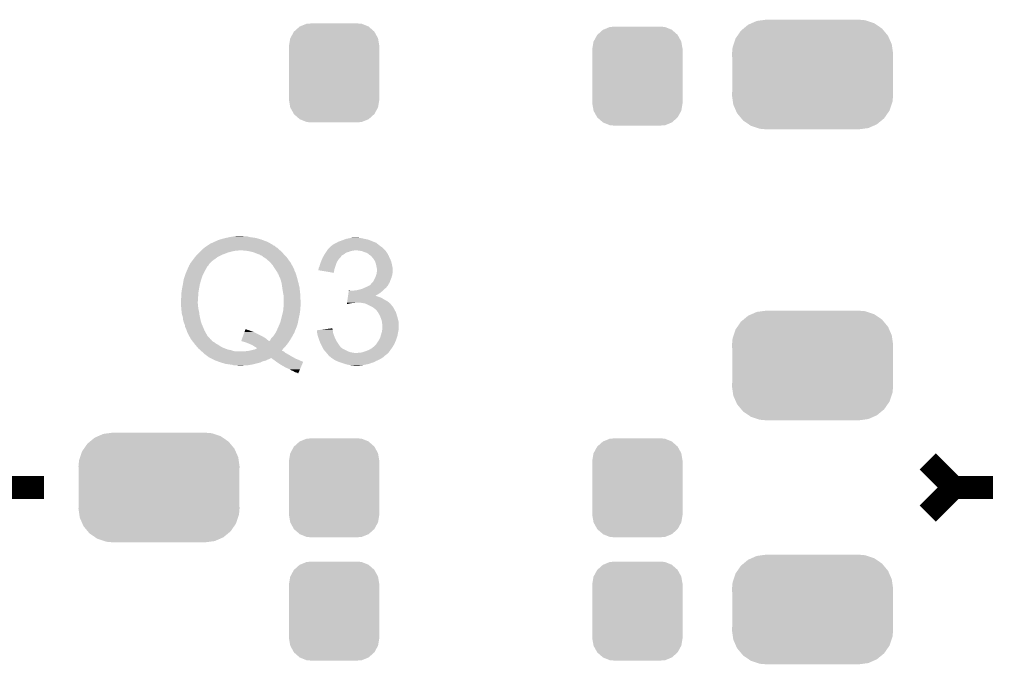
# Model space of a CAD drawing. Extents: x -0.05 to 0.95, y -0.15 to 1.54.
# Tile 17 of 44: x 0.31 to 0.61, y 0.4 to 0.59. Entities that reach past the tile are written whole.
import ezdxf

# ---------------------------------------------------------------- set-up
doc = ezdxf.new("R2010")
doc.units = 0
doc.layers.get('0').update_dxf_attribs({"linetype": 'CONTINUOUS'})
doc.layers.add('HOD_CAP_2_CLICK_V101_GTO', color=14, linetype='CONTINUOUS')
doc.layers.add('HOD_CAP_2_CLICK_V101_GTS', color=12, linetype='CONTINUOUS')

# ---------------------------------------------------------------- blocks, each defined once
blk = doc.blocks.new('CUSTOM_55')
for points in [[(-0.00819, 0.01509), (-0.00607, 0.0152), (0.00836, 0.01509), (0.00607, 0.0152)], [(-0.01344, 0.01062), (-0.01234, 0.01263), (0.01345, 0.01062), (0.01233, 0.01263)], [(-0.01234, 0.01263), (-0.01229, 0.01267), (0.01233, 0.01263), (0.01231, 0.01267)], [(-0.01229, 0.01267), (-0.01059, 0.01419), (0.01231, 0.01267), (0.01057, 0.01419)], [(-0.01059, 0.01419), (-0.01052, 0.01422), (0.01057, 0.01419), (0.01054, 0.01422)], [(-0.01052, 0.01422), (-0.00841, 0.01508), (0.01054, 0.01422), (0.00839, 0.01508)], [(-0.00841, 0.01508), (-0.00819, 0.01509), (0.00839, 0.01508), (0.00836, 0.01509)], [(-0.01385, 0.0083), (-0.01347, 0.01057), (0.01385, 0.0083), (0.01346, 0.01057)], [(-0.01347, 0.01057), (-0.01344, 0.01062), (0.01346, 0.01057), (0.01345, 0.01062)], [(-0.01385, 0.00825), (-0.01385, 0.0083), (0.01385, 0.00825), (0.01385, 0.0083)], [(-0.01385, -0.00825), (-0.01385, 0.00825), (0.01385, -0.00825), (0.01385, 0.00825)], [(-0.01385, -0.0083), (-0.01385, -0.00825), (0.01385, -0.0083), (0.01385, -0.00825)], [(-0.01346, -0.01057), (-0.01385, -0.0083), (0.01347, -0.01057), (0.01385, -0.0083)], [(-0.01345, -0.01062), (-0.01346, -0.01057), (0.01344, -0.01062), (0.01347, -0.01057)], [(-0.01233, -0.01263), (-0.01345, -0.01062), (0.01234, -0.01263), (0.01344, -0.01062)], [(-0.01231, -0.01267), (-0.01233, -0.01263), (0.01229, -0.01267), (0.01234, -0.01263)], [(-0.01057, -0.01419), (-0.01231, -0.01267), (0.01059, -0.01419), (0.01229, -0.01267)], [(-0.01054, -0.01422), (-0.01057, -0.01419), (0.01052, -0.01422), (0.01059, -0.01419)], [(-0.00839, -0.01508), (-0.01054, -0.01422), (0.00841, -0.01508), (0.01052, -0.01422)], [(-0.00836, -0.01509), (-0.00839, -0.01508), (0.00819, -0.01509), (0.00841, -0.01508)], [(-0.00607, -0.0152), (-0.00836, -0.01509), (0.00607, -0.0152), (0.00819, -0.01509)]]:
    blk.add_solid(points)
blk = doc.blocks.new('CUSTOM_56')
for points in [[(-0.02116, 0.01409), (-0.01974, 0.01526), (0.0213, 0.01409), (0.01958, 0.01526)], [(-0.01974, 0.01526), (-0.0187, 0.01572), (0.01958, 0.01526), (0.01892, 0.01572)], [(-0.0187, 0.01572), (-0.0171, 0.01642), (0.01892, 0.01572), (0.01682, 0.01642)], [(-0.0171, 0.01642), (-0.01554, 0.01663), (0.01682, 0.01642), (0.01619, 0.01663)], [(-0.01554, 0.01663), (-0.01425, 0.0168), (0.01619, 0.01663), (0.01425, 0.0168)], [(-0.02303, 0.01188), (-0.02196, 0.01343), (0.02314, 0.01188), (0.02185, 0.01343)], [(-0.02196, 0.01343), (-0.02116, 0.01409), (0.02185, 0.01343), (0.0213, 0.01409)], [(-0.02452, 0.00834), (-0.02421, 0.00925), (0.02443, 0.00834), (0.0243, 0.00925)], [(-0.02421, 0.00925), (-0.02359, 0.01107), (0.0243, 0.00925), (0.0235, 0.01107)], [(-0.02359, 0.01107), (-0.02303, 0.01188), (0.0235, 0.01107), (0.02314, 0.01188)], [(-0.0247, 0.0064), (-0.02452, 0.00834), (0.0247, 0.0064), (0.02443, 0.00834)], [(-0.02465, 0.00538), (-0.0247, 0.0064), (0.02465, 0.00538), (0.0247, 0.0064)], [(-0.02465, -0.00538), (-0.02465, 0.00538), (0.02465, -0.00538), (0.02465, 0.00538)], [(-0.0247, -0.0064), (-0.02465, -0.00538), (0.0247, -0.0064), (0.02465, -0.00538)], [(-0.02443, -0.00834), (-0.0247, -0.0064), (0.02452, -0.00834), (0.0247, -0.0064)], [(-0.0243, -0.00925), (-0.02443, -0.00834), (0.02421, -0.00925), (0.02452, -0.00834)], [(-0.0235, -0.01107), (-0.0243, -0.00925), (0.02359, -0.01107), (0.02421, -0.00925)], [(-0.02314, -0.01188), (-0.0235, -0.01107), (0.02303, -0.01188), (0.02359, -0.01107)], [(-0.02185, -0.01343), (-0.02314, -0.01188), (0.02196, -0.01343), (0.02303, -0.01188)], [(-0.0213, -0.01409), (-0.02185, -0.01343), (0.02116, -0.01409), (0.02196, -0.01343)], [(-0.01958, -0.01526), (-0.0213, -0.01409), (0.01974, -0.01526), (0.02116, -0.01409)], [(-0.01892, -0.01572), (-0.01958, -0.01526), (0.0187, -0.01572), (0.01974, -0.01526)], [(-0.01682, -0.01642), (-0.01892, -0.01572), (0.0171, -0.01642), (0.0187, -0.01572)], [(-0.01619, -0.01663), (-0.01682, -0.01642), (0.01554, -0.01663), (0.0171, -0.01642)], [(-0.01425, -0.0168), (-0.01619, -0.01663), (0.01425, -0.0168), (0.01554, -0.01663)]]:
    blk.add_solid(points)

msp = doc.modelspace()

# ---------------------------------------------------------------- linework, layer by layer
at = {"layer": 'HOD_CAP_2_CLICK_V101_GTO', "const_width": 0.007}
for points in [[(0.587, 0.458), (0.595, 0.45)], [(0.304, 0.45), (0.316, 0.45)], [(0.587, 0.442), (0.595, 0.45)], [(0.595, 0.45), (0.607, 0.45)]]:
    msp.add_lwpolyline(points, dxfattribs=at)
at = {"layer": 'HOD_CAP_2_CLICK_V101_GTO'}
for points in [[(0.3676, 0.525), (0.3684, 0.5254), (0.3851, 0.525), (0.3843, 0.5254)], [(0.3684, 0.5254), (0.369, 0.5256), (0.3843, 0.5254), (0.38377, 0.5256)], [(0.369, 0.5256), (0.3696, 0.5259), (0.38377, 0.5256), (0.38297, 0.5259)], [(0.3696, 0.5259), (0.36995, 0.526), (0.38297, 0.5259), (0.3827, 0.526)], [(0.36995, 0.526), (0.371, 0.5263), (0.3827, 0.526), (0.38168, 0.5263)], [(0.371, 0.5263), (0.37185, 0.5265), (0.38168, 0.5263), (0.381, 0.5265)], [(0.37185, 0.5265), (0.3727, 0.5267), (0.381, 0.5265), (0.3796, 0.5267)], [(0.3727, 0.5267), (0.37327, 0.5268), (0.3796, 0.5267), (0.3789, 0.5268)], [(0.37327, 0.5268), (0.3744, 0.527), (0.3789, 0.5268), (0.3783, 0.527)], [(0.3744, 0.527), (0.3754, 0.5271), (0.3773, 0.527), (0.3769, 0.5271)], [(0.3744, 0.527), (0.3744, 0.527), (0.3783, 0.527), (0.3773, 0.527)], [(0.4062, 0.5253), (0.4073, 0.5257), (0.41715, 0.5253), (0.41615, 0.5257)], [(0.4073, 0.5257), (0.40808, 0.526), (0.41615, 0.5257), (0.4154, 0.526)], [(0.40808, 0.526), (0.4086, 0.5262), (0.4154, 0.526), (0.4144, 0.5262)], [(0.4086, 0.5262), (0.4096, 0.5264), (0.4144, 0.5262), (0.4136, 0.5264)], [(0.4096, 0.5264), (0.4101, 0.5265), (0.4136, 0.5264), (0.4128, 0.5265)], [(0.4101, 0.5265), (0.4108, 0.5266), (0.4128, 0.5265), (0.4122, 0.5266)], [(0.3638, 0.5222), (0.364, 0.5224), (0.3731, 0.5222), (0.3738, 0.5224)], [(0.364, 0.5224), (0.3641, 0.5225), (0.3738, 0.5224), (0.3744, 0.5225)], [(0.3641, 0.5225), (0.36421, 0.5226), (0.3744, 0.5225), (0.3749, 0.5226)], [(0.36421, 0.5226), (0.36432, 0.5227), (0.3754, 0.5226), (0.3758, 0.5227)], [(0.36432, 0.5227), (0.36519, 0.5235), (0.3884, 0.5227), (0.3875, 0.5235)], [(0.36519, 0.5235), (0.3653, 0.5236), (0.3875, 0.5235), (0.38733, 0.5236)], [(0.3653, 0.5236), (0.3656, 0.5238), (0.38733, 0.5236), (0.387, 0.5238)], [(0.3656, 0.5238), (0.36605, 0.5241), (0.387, 0.5238), (0.3867, 0.5241)], [(0.36605, 0.5241), (0.3662, 0.5242), (0.3867, 0.5241), (0.3864, 0.5242)], [(0.3662, 0.5242), (0.3665, 0.5244), (0.3864, 0.5242), (0.3861, 0.5244)], [(0.3665, 0.5244), (0.36665, 0.5245), (0.3861, 0.5244), (0.386, 0.5245)], [(0.36665, 0.5245), (0.3668, 0.5246), (0.386, 0.5245), (0.38582, 0.5246)], [(0.3668, 0.5246), (0.3669, 0.5247), (0.38582, 0.5246), (0.38564, 0.5247)], [(0.367, 0.5247), (0.3673, 0.5249), (0.38564, 0.5247), (0.38528, 0.5249)], [(0.3673, 0.5249), (0.3676, 0.525), (0.38528, 0.5249), (0.3851, 0.525)], [(0.3778, 0.5226), (0.3764, 0.5227), (0.3885, 0.5226), (0.3884, 0.5227)], [(0.3791, 0.5224), (0.3778, 0.5226), (0.3887, 0.5224), (0.3885, 0.5226)], [(0.3803, 0.5221), (0.3791, 0.5224), (0.389, 0.5221), (0.3887, 0.5224)], [(0.40253, 0.5222), (0.40273, 0.5225), (0.4094, 0.5222), (0.4102, 0.5225)], [(0.40273, 0.5225), (0.4028, 0.5226), (0.4102, 0.5225), (0.4108, 0.5226)], [(0.4028, 0.5226), (0.40287, 0.5227), (0.4108, 0.5226), (0.4113, 0.5227)], [(0.40287, 0.5227), (0.403, 0.5229), (0.42064, 0.5227), (0.42047, 0.5229)], [(0.403, 0.5229), (0.4032, 0.5231), (0.42047, 0.5229), (0.4203, 0.5231)], [(0.4032, 0.5231), (0.4038, 0.5237), (0.4203, 0.5231), (0.4196, 0.5237)], [(0.4038, 0.5237), (0.4042, 0.5241), (0.4196, 0.5237), (0.41904, 0.5241)], [(0.4042, 0.5241), (0.4044, 0.5242), (0.41904, 0.5241), (0.4189, 0.5242)], [(0.4044, 0.5242), (0.4046, 0.5244), (0.4189, 0.5242), (0.41865, 0.5244)], [(0.4046, 0.5244), (0.4049, 0.5246), (0.41865, 0.5244), (0.4184, 0.5246)], [(0.4049, 0.5246), (0.4057, 0.525), (0.4184, 0.5246), (0.4179, 0.525)], [(0.4057, 0.525), (0.40587, 0.5251), (0.4179, 0.525), (0.4176, 0.5251)], [(0.40587, 0.5251), (0.40603, 0.5252), (0.4176, 0.5251), (0.4175, 0.5252)], [(0.40603, 0.5252), (0.4062, 0.5253), (0.4174, 0.5252), (0.41715, 0.5253)], [(0.40603, 0.5252), (0.40603, 0.5252), (0.4175, 0.5252), (0.4174, 0.5252)], [(0.4128, 0.5226), (0.4118, 0.5227), (0.42073, 0.5226), (0.42064, 0.5227)], [(0.4137, 0.5224), (0.4128, 0.5226), (0.4209, 0.5224), (0.42073, 0.5226)], [(0.4144, 0.5221), (0.4137, 0.5224), (0.4211, 0.5221), (0.4209, 0.5224)], [(0.3612, 0.5191), (0.36149, 0.5195), (0.3673, 0.5191), (0.3677, 0.5195)], [(0.36149, 0.5195), (0.36185, 0.52), (0.3677, 0.5195), (0.3684, 0.52)], [(0.36185, 0.52), (0.362, 0.5202), (0.3684, 0.52), (0.36867, 0.5202)], [(0.362, 0.5202), (0.36233, 0.5206), (0.36867, 0.5202), (0.3692, 0.5206)], [(0.36233, 0.5206), (0.3629, 0.5213), (0.3692, 0.5206), (0.3706, 0.5213)], [(0.3629, 0.5213), (0.363, 0.5214), (0.3706, 0.5213), (0.3708, 0.5214)], [(0.363, 0.5214), (0.3633, 0.5217), (0.3708, 0.5214), (0.3716, 0.5217)], [(0.3633, 0.5217), (0.3636, 0.522), (0.3716, 0.5217), (0.3723, 0.522)], [(0.3636, 0.522), (0.3638, 0.5222), (0.3723, 0.522), (0.3731, 0.5222)], [(0.3813, 0.5217), (0.3803, 0.5221), (0.3894, 0.5217), (0.389, 0.5221)], [(0.3821, 0.5214), (0.3813, 0.5217), (0.38968, 0.5214), (0.3894, 0.5217)], [(0.3824, 0.5212), (0.3821, 0.5214), (0.38986, 0.5212), (0.38968, 0.5214)], [(0.3827, 0.5211), (0.3824, 0.5212), (0.38995, 0.5211), (0.38986, 0.5212)], [(0.383, 0.5209), (0.3827, 0.5211), (0.39013, 0.5209), (0.38995, 0.5211)], [(0.3832, 0.5207), (0.3831, 0.5209), (0.39032, 0.5207), (0.39013, 0.5209)], [(0.38359, 0.5205), (0.3833, 0.5207), (0.3905, 0.5205), (0.39032, 0.5207)], [(0.3843, 0.52), (0.38359, 0.5205), (0.39087, 0.52), (0.3905, 0.5205)], [(0.3853, 0.5191), (0.3843, 0.52), (0.39153, 0.5191), (0.39087, 0.52)], [(0.401, 0.5193), (0.40117, 0.5197), (0.40597, 0.5193), (0.4062, 0.5197)], [(0.40117, 0.5197), (0.40137, 0.5202), (0.4062, 0.5197), (0.4066, 0.5202)], [(0.40137, 0.5202), (0.4015, 0.5205), (0.4066, 0.5202), (0.4069, 0.5205)], [(0.4015, 0.5205), (0.40156, 0.5206), (0.4069, 0.5205), (0.407, 0.5206)], [(0.40156, 0.5206), (0.40173, 0.5209), (0.407, 0.5206), (0.4072, 0.5209)], [(0.40173, 0.5209), (0.40179, 0.521), (0.4072, 0.5209), (0.4072, 0.521)], [(0.40179, 0.521), (0.40208, 0.5215), (0.4072, 0.521), (0.408, 0.5215)], [(0.40208, 0.5215), (0.4022, 0.5217), (0.408, 0.5215), (0.40828, 0.5217)], [(0.4022, 0.5217), (0.4024, 0.522), (0.40828, 0.5217), (0.4087, 0.522)], [(0.4024, 0.522), (0.40253, 0.5222), (0.4087, 0.522), (0.4094, 0.5222)], [(0.4151, 0.5219), (0.4144, 0.5221), (0.42123, 0.5219), (0.4211, 0.5221)], [(0.4156, 0.5215), (0.4151, 0.5219), (0.4215, 0.5215), (0.42123, 0.5219)], [(0.41573, 0.5214), (0.4156, 0.5215), (0.4215, 0.5214), (0.4215, 0.5215)], [(0.416, 0.5212), (0.41573, 0.5214), (0.42163, 0.5212), (0.4215, 0.5214)], [(0.41615, 0.5211), (0.416, 0.5212), (0.4217, 0.5211), (0.42163, 0.5212)], [(0.4163, 0.521), (0.41615, 0.5211), (0.42174, 0.521), (0.4217, 0.5211)], [(0.41664, 0.5206), (0.4163, 0.521), (0.4219, 0.5206), (0.42174, 0.521)], [(0.4169, 0.5203), (0.41664, 0.5206), (0.42205, 0.5203), (0.4219, 0.5206)], [(0.41711, 0.52), (0.4169, 0.5203), (0.4222, 0.52), (0.42205, 0.5203)], [(0.4174, 0.5196), (0.41711, 0.52), (0.42237, 0.5196), (0.4222, 0.52)], [(0.41753, 0.5193), (0.4174, 0.5196), (0.4225, 0.5193), (0.42237, 0.5196)], [(0.3595, 0.5157), (0.35986, 0.5165), (0.365, 0.5157), (0.3654, 0.5165)], [(0.35986, 0.5165), (0.36012, 0.5171), (0.3654, 0.5165), (0.3658, 0.5171)], [(0.36012, 0.5171), (0.3603, 0.5175), (0.3658, 0.5171), (0.36596, 0.5175)], [(0.3603, 0.5176), (0.3604, 0.5177), (0.366, 0.5176), (0.3661, 0.5177)], [(0.3603, 0.5175), (0.3603, 0.5176), (0.36596, 0.5175), (0.366, 0.5176)], [(0.3604, 0.5177), (0.3605, 0.518), (0.3661, 0.5177), (0.3664, 0.518)], [(0.3605, 0.518), (0.3607, 0.5183), (0.3664, 0.518), (0.36655, 0.5183)], [(0.3607, 0.5183), (0.36075, 0.5184), (0.36655, 0.5183), (0.3666, 0.5184)], [(0.36075, 0.5184), (0.3609, 0.5187), (0.3666, 0.5184), (0.3669, 0.5187)], [(0.3609, 0.5187), (0.3612, 0.5191), (0.3669, 0.5187), (0.3673, 0.5191)], [(0.38539, 0.519), (0.3853, 0.5191), (0.3916, 0.519), (0.39153, 0.5191)], [(0.3861, 0.5182), (0.38539, 0.519), (0.39205, 0.5182), (0.3916, 0.519)], [(0.38663, 0.5174), (0.3861, 0.5182), (0.3925, 0.5174), (0.39205, 0.5182)], [(0.3867, 0.5173), (0.38663, 0.5174), (0.39255, 0.5173), (0.3925, 0.5174)], [(0.38689, 0.517), (0.3867, 0.5173), (0.3927, 0.517), (0.39255, 0.5173)], [(0.38714, 0.5166), (0.38689, 0.517), (0.3928, 0.5166), (0.3927, 0.517)], [(0.3872, 0.5165), (0.38714, 0.5166), (0.39285, 0.5165), (0.3928, 0.5166)], [(0.3874, 0.5162), (0.3872, 0.5165), (0.393, 0.5162), (0.39285, 0.5165)], [(0.4002, 0.5169), (0.40025, 0.517), (0.40508, 0.5169), (0.4051, 0.517)], [(0.4002, 0.5166), (0.4002, 0.5169), (0.40503, 0.5166), (0.40508, 0.5169)], [(0.4049, 0.5158), (0.4002, 0.5166), (0.4049, 0.5158), (0.40503, 0.5166)], [(0.40025, 0.517), (0.4003, 0.5171), (0.4051, 0.517), (0.40514, 0.5171)], [(0.4003, 0.5174), (0.4005, 0.5178), (0.40525, 0.5174), (0.40539, 0.5178)], [(0.4003, 0.5171), (0.4003, 0.5174), (0.40514, 0.5171), (0.40525, 0.5174)], [(0.4005, 0.5178), (0.40058, 0.5181), (0.40539, 0.5178), (0.4055, 0.5181)], [(0.40058, 0.5181), (0.4006, 0.5182), (0.4055, 0.5181), (0.40553, 0.5182)], [(0.4006, 0.5182), (0.40089, 0.519), (0.40553, 0.5182), (0.4058, 0.519)], [(0.40089, 0.519), (0.401, 0.5193), (0.4058, 0.519), (0.40597, 0.5193)], [(0.4177, 0.5189), (0.41753, 0.5193), (0.4226, 0.5189), (0.4225, 0.5193)], [(0.41781, 0.5185), (0.4177, 0.5189), (0.4227, 0.5185), (0.4226, 0.5189)], [(0.4179, 0.5182), (0.41781, 0.5185), (0.42276, 0.5182), (0.4227, 0.5185)], [(0.418, 0.5176), (0.4179, 0.5182), (0.42288, 0.5176), (0.42276, 0.5182)], [(0.41802, 0.5175), (0.418, 0.5176), (0.4229, 0.5175), (0.42288, 0.5176)], [(0.4181, 0.5171), (0.41802, 0.5175), (0.4229, 0.5171), (0.4229, 0.5175)], [(0.4181, 0.5161), (0.4181, 0.5171), (0.4229, 0.5161), (0.4229, 0.5171)], [(0.3586, 0.5122), (0.35879, 0.5133), (0.3638, 0.5122), (0.3641, 0.5133)], [(0.35879, 0.5133), (0.3589, 0.5139), (0.3641, 0.5133), (0.3643, 0.5139)], [(0.3589, 0.5139), (0.3593, 0.5151), (0.3643, 0.5139), (0.3647, 0.5151)], [(0.3593, 0.5151), (0.3595, 0.5157), (0.3647, 0.5151), (0.365, 0.5157)], [(0.3876, 0.5159), (0.3874, 0.5162), (0.39312, 0.5159), (0.393, 0.5162)], [(0.38767, 0.5157), (0.3876, 0.5159), (0.3932, 0.5157), (0.39312, 0.5159)], [(0.3877, 0.5156), (0.38767, 0.5157), (0.39323, 0.5156), (0.3932, 0.5157)], [(0.3879, 0.5155), (0.3877, 0.5156), (0.39327, 0.5155), (0.39323, 0.5156)], [(0.3879, 0.5153), (0.3879, 0.5155), (0.39333, 0.5153), (0.39327, 0.5155)], [(0.38799, 0.5151), (0.3879, 0.5153), (0.3934, 0.5151), (0.39333, 0.5153)], [(0.3885, 0.514), (0.38799, 0.5151), (0.39371, 0.514), (0.3934, 0.5151)], [(0.38859, 0.5137), (0.3885, 0.514), (0.3938, 0.5137), (0.39371, 0.514)], [(0.3889, 0.5126), (0.38859, 0.5137), (0.39408, 0.5126), (0.3938, 0.5137)], [(0.4169, 0.513), (0.4176, 0.5144), (0.42207, 0.513), (0.4226, 0.5144)], [(0.4176, 0.5144), (0.4177, 0.5146), (0.4226, 0.5144), (0.42266, 0.5146)], [(0.4177, 0.5146), (0.41787, 0.5151), (0.42266, 0.5146), (0.4228, 0.5151)], [(0.41787, 0.5151), (0.418, 0.5155), (0.4228, 0.5151), (0.42287, 0.5155)], [(0.418, 0.5155), (0.41803, 0.5157), (0.42287, 0.5155), (0.4229, 0.5157)], [(0.41803, 0.5157), (0.4181, 0.5161), (0.4229, 0.5157), (0.4229, 0.5161)], [(0.3582, 0.5099), (0.3583, 0.5106), (0.3634, 0.5099), (0.36352, 0.5106)], [(0.3583, 0.5106), (0.35839, 0.5111), (0.36352, 0.5106), (0.3636, 0.5111)], [(0.35839, 0.5111), (0.3586, 0.5122), (0.3636, 0.5111), (0.3638, 0.5122)], [(0.38897, 0.5121), (0.3889, 0.5126), (0.3942, 0.5121), (0.39408, 0.5126)], [(0.3891, 0.5112), (0.38897, 0.5121), (0.3944, 0.5112), (0.3942, 0.5121)], [(0.3893, 0.5099), (0.3891, 0.5112), (0.39454, 0.5099), (0.3944, 0.5112)], [(0.40941, 0.5098), (0.40949, 0.5103), (0.4193, 0.5098), (0.41988, 0.5103)], [(0.40949, 0.5103), (0.4095, 0.5104), (0.41, 0.5103), (0.4098, 0.5104)], [(0.4095, 0.5104), (0.4095, 0.5104), (0.4098, 0.5104), (0.4095, 0.5104)], [(0.4107, 0.5103), (0.4113, 0.5104), (0.41988, 0.5103), (0.42, 0.5104)], [(0.4113, 0.5104), (0.4121, 0.5105), (0.42, 0.5104), (0.4201, 0.5105)], [(0.4121, 0.5105), (0.4129, 0.5107), (0.4201, 0.5105), (0.4203, 0.5107)], [(0.4129, 0.5107), (0.4135, 0.5109), (0.4203, 0.5107), (0.4205, 0.5109)], [(0.4135, 0.5109), (0.4138, 0.511), (0.4205, 0.5109), (0.42063, 0.511)], [(0.4138, 0.511), (0.41447, 0.5113), (0.42063, 0.511), (0.421, 0.5113)], [(0.41447, 0.5113), (0.4147, 0.5114), (0.421, 0.5113), (0.42107, 0.5114)], [(0.4147, 0.5114), (0.4153, 0.5117), (0.42107, 0.5114), (0.4213, 0.5117)], [(0.4153, 0.5117), (0.4157, 0.5119), (0.4213, 0.5117), (0.4215, 0.5119)], [(0.4158, 0.5119), (0.41595, 0.512), (0.4215, 0.5119), (0.4215, 0.512)], [(0.41595, 0.512), (0.4161, 0.5121), (0.4215, 0.512), (0.42156, 0.5121)], [(0.4161, 0.5121), (0.4164, 0.5125), (0.42156, 0.5121), (0.42181, 0.5125)], [(0.4164, 0.5125), (0.4167, 0.5128), (0.42181, 0.5125), (0.422, 0.5128)], [(0.4167, 0.5128), (0.4169, 0.513), (0.422, 0.5128), (0.42207, 0.513)], [(0.358, 0.5077), (0.3581, 0.5081), (0.36324, 0.5077), (0.36327, 0.5081)], [(0.358, 0.5071), (0.358, 0.5077), (0.3632, 0.5071), (0.36324, 0.5077)], [(0.3581, 0.5092), (0.3582, 0.5099), (0.36335, 0.5092), (0.3634, 0.5099)], [(0.3581, 0.5081), (0.3581, 0.5092), (0.36327, 0.5081), (0.36335, 0.5092)], [(0.3894, 0.5094), (0.3893, 0.5099), (0.39459, 0.5094), (0.39454, 0.5099)], [(0.38942, 0.5093), (0.3894, 0.5094), (0.3946, 0.5093), (0.39459, 0.5094)], [(0.3895, 0.5088), (0.38942, 0.5093), (0.39462, 0.5088), (0.3946, 0.5093)], [(0.3895, 0.5072), (0.3895, 0.5088), (0.3947, 0.5072), (0.39462, 0.5088)], [(0.40903, 0.5071), (0.4091, 0.5076), (0.4213, 0.5071), (0.4204, 0.5076)], [(0.4091, 0.5076), (0.40917, 0.5081), (0.4204, 0.5076), (0.4196, 0.5081)], [(0.40917, 0.5081), (0.40921, 0.5084), (0.4196, 0.5081), (0.4188, 0.5084)], [(0.40921, 0.5084), (0.40926, 0.5087), (0.4188, 0.5084), (0.4179, 0.5087)], [(0.40926, 0.5087), (0.40927, 0.5088), (0.4179, 0.5087), (0.4178, 0.5088)], [(0.40927, 0.5088), (0.40934, 0.5093), (0.4176, 0.5088), (0.4186, 0.5093)], [(0.40927, 0.5088), (0.40927, 0.5088), (0.4178, 0.5088), (0.4176, 0.5088)], [(0.40934, 0.5093), (0.40941, 0.5098), (0.4186, 0.5093), (0.4193, 0.5098)], [(0.35803, 0.5064), (0.358, 0.5071), (0.3632, 0.5064), (0.3632, 0.5071)], [(0.35806, 0.5059), (0.35803, 0.5064), (0.3633, 0.5059), (0.3632, 0.5064)], [(0.35809, 0.5053), (0.35806, 0.5059), (0.3633, 0.5053), (0.3633, 0.5059)], [(0.3581, 0.5051), (0.35809, 0.5053), (0.36333, 0.5051), (0.3633, 0.5053)], [(0.35815, 0.5046), (0.3581, 0.5051), (0.3634, 0.5046), (0.36333, 0.5051)], [(0.35824, 0.5038), (0.35815, 0.5046), (0.3636, 0.5038), (0.3634, 0.5046)], [(0.3891, 0.503), (0.3894, 0.5043), (0.3944, 0.503), (0.39459, 0.5043)], [(0.3894, 0.5043), (0.38941, 0.5044), (0.39459, 0.5043), (0.3946, 0.5044)], [(0.38941, 0.5044), (0.38945, 0.5049), (0.3946, 0.5044), (0.3946, 0.5049)], [(0.38945, 0.5049), (0.38949, 0.5055), (0.3946, 0.5049), (0.3947, 0.5055)], [(0.38949, 0.5055), (0.3895, 0.5056), (0.3947, 0.5055), (0.3947, 0.5056)], [(0.3895, 0.5056), (0.3895, 0.5072), (0.3947, 0.5056), (0.3947, 0.5072)], [(0.4089, 0.5062), (0.40893, 0.5064), (0.4089, 0.5062), (0.4097, 0.5064)], [(0.40893, 0.5064), (0.40896, 0.5066), (0.4097, 0.5064), (0.4109, 0.5066)], [(0.40896, 0.5066), (0.40897, 0.5067), (0.4114, 0.5066), (0.4118, 0.5067)], [(0.40897, 0.5067), (0.40903, 0.5071), (0.42181, 0.5067), (0.4213, 0.5071)], [(0.4134, 0.5066), (0.4123, 0.5067), (0.42194, 0.5066), (0.42181, 0.5067)], [(0.4145, 0.5064), (0.4134, 0.5066), (0.4222, 0.5064), (0.42194, 0.5066)], [(0.4154, 0.506), (0.4145, 0.5064), (0.42251, 0.506), (0.4222, 0.5064)], [(0.4164, 0.5055), (0.4154, 0.506), (0.4229, 0.5055), (0.42251, 0.506)], [(0.4166, 0.5054), (0.4164, 0.5055), (0.423, 0.5054), (0.4229, 0.5055)], [(0.4168, 0.5053), (0.4166, 0.5054), (0.42307, 0.5053), (0.423, 0.5054)], [(0.41705, 0.5051), (0.4168, 0.5053), (0.4232, 0.5051), (0.42307, 0.5053)], [(0.4173, 0.5049), (0.41705, 0.5051), (0.4233, 0.5049), (0.4232, 0.5051)], [(0.4176, 0.5047), (0.4173, 0.5049), (0.4234, 0.5047), (0.4233, 0.5049)], [(0.4177, 0.5046), (0.4176, 0.5047), (0.42345, 0.5046), (0.4234, 0.5047)], [(0.41779, 0.5045), (0.4177, 0.5046), (0.4235, 0.5045), (0.42345, 0.5046)], [(0.4184, 0.5038), (0.41779, 0.5045), (0.4239, 0.5038), (0.4235, 0.5045)], [(0.3583, 0.5032), (0.35824, 0.5038), (0.36367, 0.5032), (0.3636, 0.5038)], [(0.35839, 0.5029), (0.3583, 0.5032), (0.3637, 0.5029), (0.36367, 0.5032)], [(0.3586, 0.5022), (0.35839, 0.5029), (0.36385, 0.5022), (0.3637, 0.5029)], [(0.3587, 0.5014), (0.3586, 0.5022), (0.36402, 0.5014), (0.36385, 0.5022)], [(0.3588, 0.501), (0.3587, 0.5014), (0.3641, 0.501), (0.36402, 0.5014)], [(0.3885, 0.5007), (0.38875, 0.5016), (0.39392, 0.5007), (0.3941, 0.5016)], [(0.38875, 0.5016), (0.3888, 0.5018), (0.3941, 0.5016), (0.39414, 0.5018)], [(0.3888, 0.5018), (0.3891, 0.503), (0.39414, 0.5018), (0.3944, 0.503)], [(0.4189, 0.5029), (0.4184, 0.5038), (0.4242, 0.5029), (0.4239, 0.5038)], [(0.4193, 0.502), (0.4189, 0.5029), (0.42447, 0.502), (0.4242, 0.5029)], [(0.41933, 0.5019), (0.4193, 0.502), (0.4245, 0.5019), (0.42447, 0.502)], [(0.4196, 0.5011), (0.41933, 0.5019), (0.4247, 0.5011), (0.4245, 0.5019)], [(0.3589, 0.5006), (0.3588, 0.501), (0.36423, 0.5006), (0.3641, 0.501)], [(0.35911, 0.5001), (0.3589, 0.5006), (0.3644, 0.5001), (0.36423, 0.5006)], [(0.3592, 0.4999), (0.35911, 0.5001), (0.36449, 0.4999), (0.3644, 0.5001)], [(0.3593, 0.4992), (0.3592, 0.4999), (0.3648, 0.4992), (0.36449, 0.4999)], [(0.3596, 0.4986), (0.3593, 0.4992), (0.36504, 0.4986), (0.3648, 0.4992)], [(0.35976, 0.4982), (0.3596, 0.4986), (0.3652, 0.4982), (0.36504, 0.4986)], [(0.3598, 0.4981), (0.35976, 0.4982), (0.36526, 0.4981), (0.3652, 0.4982)], [(0.37762, 0.498), (0.37769, 0.4982), (0.3793, 0.498), (0.3789, 0.4982)], [(0.37769, 0.4982), (0.37773, 0.4983), (0.3789, 0.4982), (0.3785, 0.4983)], [(0.37773, 0.4983), (0.37776, 0.4984), (0.3785, 0.4983), (0.3782, 0.4984)], [(0.37776, 0.4984), (0.3778, 0.4985), (0.3782, 0.4984), (0.378, 0.4985)], [(0.3873, 0.4979), (0.38748, 0.4983), (0.39297, 0.4979), (0.3931, 0.4983)], [(0.38748, 0.4983), (0.38757, 0.4985), (0.3931, 0.4983), (0.3932, 0.4985)], [(0.38757, 0.4985), (0.38761, 0.4986), (0.3932, 0.4985), (0.3933, 0.4986)], [(0.38761, 0.4986), (0.38766, 0.4987), (0.3933, 0.4986), (0.3933, 0.4987)], [(0.38766, 0.4987), (0.3881, 0.4997), (0.3933, 0.4987), (0.39366, 0.4997)], [(0.3881, 0.4997), (0.38826, 0.5001), (0.39366, 0.4997), (0.3938, 0.5001)], [(0.38826, 0.5001), (0.3885, 0.5007), (0.3938, 0.5001), (0.39392, 0.5007)], [(0.3997, 0.4982), (0.40127, 0.4984), (0.40457, 0.4982), (0.4045, 0.4984)], [(0.39971, 0.4981), (0.3997, 0.4982), (0.4046, 0.4981), (0.40457, 0.4982)], [(0.40127, 0.4984), (0.40284, 0.4986), (0.4045, 0.4984), (0.4045, 0.4986)], [(0.40284, 0.4986), (0.40362, 0.4987), (0.4045, 0.4986), (0.4044, 0.4987)], [(0.40362, 0.4987), (0.4044, 0.4988), (0.4044, 0.4987), (0.4044, 0.4988)], [(0.41966, 0.5007), (0.4196, 0.5011), (0.4248, 0.5007), (0.4247, 0.5011)], [(0.4197, 0.5004), (0.41966, 0.5007), (0.4248, 0.5004), (0.4248, 0.5007)], [(0.4198, 0.4998), (0.4197, 0.5004), (0.4248, 0.4998), (0.4248, 0.5004)], [(0.4197, 0.498), (0.41974, 0.4985), (0.4247, 0.498), (0.4248, 0.4985)], [(0.41974, 0.4985), (0.4198, 0.4992), (0.4248, 0.4985), (0.4248, 0.4992)], [(0.4198, 0.4992), (0.4198, 0.4998), (0.4248, 0.4992), (0.4248, 0.4998)], [(0.3599, 0.4977), (0.3598, 0.4981), (0.36548, 0.4977), (0.36526, 0.4981)], [(0.3603, 0.4969), (0.3599, 0.4977), (0.36592, 0.4969), (0.36548, 0.4977)], [(0.36058, 0.4964), (0.3603, 0.4969), (0.3662, 0.4964), (0.36592, 0.4969)], [(0.36097, 0.4957), (0.36058, 0.4964), (0.3669, 0.4957), (0.3662, 0.4964)], [(0.36103, 0.4956), (0.36097, 0.4957), (0.3669, 0.4956), (0.3669, 0.4957)], [(0.36109, 0.4955), (0.36103, 0.4956), (0.367, 0.4955), (0.3669, 0.4956)], [(0.3612, 0.4953), (0.36109, 0.4955), (0.3673, 0.4953), (0.367, 0.4955)], [(0.36144, 0.495), (0.3612, 0.4953), (0.3675, 0.495), (0.3673, 0.4953)], [(0.3765, 0.4949), (0.37683, 0.4958), (0.385, 0.4949), (0.3839, 0.4958)], [(0.37683, 0.4958), (0.37708, 0.4965), (0.3839, 0.4958), (0.3827, 0.4965)], [(0.37708, 0.4965), (0.37751, 0.4977), (0.3827, 0.4965), (0.3803, 0.4977)], [(0.37751, 0.4977), (0.37762, 0.498), (0.3803, 0.4977), (0.3793, 0.498)], [(0.3853, 0.495), (0.3855, 0.4953), (0.39135, 0.495), (0.39154, 0.4953)], [(0.3855, 0.4953), (0.38555, 0.4954), (0.39154, 0.4953), (0.3916, 0.4954)], [(0.38555, 0.4954), (0.3857, 0.4957), (0.3916, 0.4954), (0.39178, 0.4957)], [(0.3857, 0.4957), (0.3861, 0.4961), (0.39178, 0.4957), (0.39202, 0.4961)], [(0.3861, 0.4961), (0.38634, 0.4964), (0.39202, 0.4961), (0.3922, 0.4964)], [(0.38634, 0.4964), (0.3865, 0.4966), (0.3922, 0.4964), (0.39231, 0.4966)], [(0.3865, 0.4966), (0.3869, 0.4972), (0.39231, 0.4966), (0.39264, 0.4972)], [(0.3869, 0.4972), (0.38696, 0.4973), (0.39264, 0.4972), (0.3927, 0.4973)], [(0.38696, 0.4973), (0.38719, 0.4977), (0.3927, 0.4973), (0.3929, 0.4977)], [(0.38719, 0.4977), (0.3873, 0.4979), (0.3929, 0.4977), (0.39297, 0.4979)], [(0.39975, 0.4978), (0.39971, 0.4981), (0.4046, 0.4978), (0.4046, 0.4981)], [(0.39979, 0.4974), (0.39975, 0.4978), (0.4047, 0.4974), (0.4046, 0.4978)], [(0.3998, 0.4973), (0.39979, 0.4974), (0.40473, 0.4973), (0.4047, 0.4974)], [(0.39998, 0.4965), (0.3998, 0.4973), (0.405, 0.4965), (0.40473, 0.4973)], [(0.4, 0.4964), (0.39998, 0.4965), (0.40504, 0.4964), (0.405, 0.4965)], [(0.4003, 0.4955), (0.4, 0.4964), (0.4054, 0.4955), (0.40504, 0.4964)], [(0.4005, 0.4949), (0.4003, 0.4955), (0.40573, 0.4949), (0.4054, 0.4955)], [(0.4187, 0.4951), (0.4191, 0.4959), (0.42394, 0.4951), (0.42422, 0.4959)], [(0.4191, 0.4959), (0.41925, 0.4964), (0.42422, 0.4959), (0.4244, 0.4964)], [(0.41925, 0.4964), (0.4194, 0.4969), (0.4244, 0.4964), (0.42448, 0.4969)], [(0.4194, 0.4969), (0.41943, 0.497), (0.42448, 0.4969), (0.4245, 0.497)], [(0.41943, 0.497), (0.4197, 0.498), (0.4245, 0.497), (0.4247, 0.498)], [(0.36167, 0.4947), (0.36144, 0.495), (0.3679, 0.4947), (0.3675, 0.495)], [(0.36191, 0.4944), (0.36167, 0.4947), (0.3684, 0.4944), (0.3679, 0.4947)], [(0.36222, 0.494), (0.36191, 0.4944), (0.3689, 0.494), (0.3684, 0.4944)], [(0.3623, 0.4939), (0.36222, 0.494), (0.3691, 0.4939), (0.3689, 0.494)], [(0.36247, 0.4937), (0.3623, 0.4939), (0.3695, 0.4937), (0.3691, 0.4939)], [(0.3628, 0.4933), (0.36247, 0.4937), (0.3701, 0.4933), (0.3695, 0.4937)], [(0.36313, 0.4929), (0.3628, 0.4933), (0.3708, 0.4929), (0.3701, 0.4933)], [(0.3633, 0.4927), (0.36313, 0.4929), (0.37133, 0.4927), (0.3708, 0.4929)], [(0.36374, 0.4923), (0.3633, 0.4927), (0.3724, 0.4923), (0.37133, 0.4927)], [(0.36396, 0.4921), (0.36374, 0.4923), (0.3734, 0.4921), (0.3724, 0.4923)], [(0.3775, 0.4946), (0.3765, 0.4949), (0.39109, 0.4946), (0.39128, 0.4949)], [(0.3765, 0.4949), (0.3765, 0.4949), (0.3851, 0.4949), (0.385, 0.4949)], [(0.3784, 0.4943), (0.3775, 0.4946), (0.3909, 0.4943), (0.39109, 0.4946)], [(0.3793, 0.4939), (0.3784, 0.4943), (0.39057, 0.4939), (0.3909, 0.4943)], [(0.38, 0.4936), (0.3793, 0.4939), (0.39033, 0.4936), (0.39057, 0.4939)], [(0.3797, 0.4921), (0.3806, 0.4923), (0.389, 0.4921), (0.38918, 0.4923)], [(0.3806, 0.4932), (0.38, 0.4936), (0.39, 0.4932), (0.39033, 0.4936)], [(0.3811, 0.4929), (0.3806, 0.4932), (0.38973, 0.4929), (0.39, 0.4932)], [(0.3806, 0.4923), (0.3815, 0.4927), (0.38918, 0.4923), (0.38954, 0.4927)], [(0.3814, 0.4927), (0.3811, 0.4929), (0.38955, 0.4927), (0.38973, 0.4929)], [(0.3815, 0.4927), (0.3814, 0.4927), (0.38954, 0.4927), (0.38955, 0.4927)], [(0.3851, 0.4949), (0.3853, 0.495), (0.39128, 0.4949), (0.39135, 0.495)], [(0.40064, 0.4946), (0.4005, 0.4949), (0.4059, 0.4946), (0.40573, 0.4949)], [(0.40105, 0.4937), (0.40064, 0.4946), (0.4065, 0.4937), (0.4059, 0.4946)], [(0.4011, 0.4936), (0.40105, 0.4937), (0.40658, 0.4936), (0.4065, 0.4937)], [(0.40145, 0.4929), (0.4011, 0.4936), (0.4071, 0.4929), (0.40658, 0.4936)], [(0.40155, 0.4927), (0.40145, 0.4929), (0.4074, 0.4927), (0.4072, 0.4929)], [(0.40145, 0.4929), (0.40145, 0.4929), (0.4072, 0.4929), (0.4071, 0.4929)], [(0.4017, 0.4924), (0.40155, 0.4927), (0.4079, 0.4924), (0.4074, 0.4927)], [(0.4021, 0.4919), (0.4017, 0.4924), (0.4089, 0.4919), (0.4079, 0.4924)], [(0.4147, 0.4918), (0.4157, 0.4922), (0.42201, 0.4918), (0.4223, 0.4922)], [(0.4157, 0.4922), (0.4166, 0.4927), (0.4223, 0.4922), (0.42266, 0.4927)], [(0.4166, 0.4927), (0.41683, 0.4929), (0.42266, 0.4927), (0.4228, 0.4929)], [(0.41683, 0.4929), (0.4175, 0.4935), (0.4228, 0.4929), (0.42317, 0.4935)], [(0.4175, 0.4935), (0.4177, 0.4937), (0.42317, 0.4935), (0.4233, 0.4937)], [(0.4177, 0.4937), (0.4179, 0.4939), (0.4233, 0.4937), (0.4234, 0.4939)], [(0.4179, 0.4939), (0.41814, 0.4943), (0.4234, 0.4939), (0.4236, 0.4943)], [(0.41814, 0.4943), (0.4182, 0.4944), (0.4236, 0.4943), (0.42364, 0.4944)], [(0.4182, 0.4944), (0.41863, 0.495), (0.42364, 0.4944), (0.4239, 0.495)], [(0.41863, 0.495), (0.4187, 0.4951), (0.4239, 0.495), (0.42394, 0.4951)], [(0.36429, 0.4918), (0.36396, 0.4921), (0.3743, 0.4918), (0.3734, 0.4921)], [(0.3644, 0.4917), (0.36429, 0.4918), (0.3753, 0.4917), (0.3743, 0.4918)], [(0.36474, 0.4914), (0.3644, 0.4917), (0.3899, 0.4914), (0.3896, 0.4917)], [(0.36496, 0.4912), (0.36474, 0.4914), (0.3902, 0.4912), (0.3899, 0.4914)], [(0.3653, 0.4909), (0.36496, 0.4912), (0.39074, 0.4909), (0.3902, 0.4912)], [(0.36557, 0.4907), (0.3653, 0.4909), (0.3911, 0.4907), (0.39074, 0.4909)], [(0.3661, 0.4903), (0.36557, 0.4907), (0.39177, 0.4903), (0.3911, 0.4907)], [(0.3664, 0.4901), (0.3661, 0.4903), (0.3921, 0.4901), (0.39177, 0.4903)], [(0.3666, 0.4899), (0.3664, 0.4901), (0.39247, 0.4899), (0.3921, 0.4901)], [(0.3668, 0.4898), (0.3667, 0.4899), (0.39265, 0.4898), (0.39247, 0.4899)], [(0.367, 0.4897), (0.3668, 0.4898), (0.39283, 0.4897), (0.39265, 0.4898)], [(0.3672, 0.4896), (0.367, 0.4897), (0.3855, 0.4896), (0.3856, 0.4897)], [(0.367, 0.4897), (0.367, 0.4897), (0.3856, 0.4897), (0.3857, 0.4897)], [(0.3674, 0.4895), (0.3672, 0.4896), (0.3853, 0.4895), (0.3855, 0.4896)], [(0.3678, 0.4893), (0.3674, 0.4895), (0.385, 0.4893), (0.3853, 0.4895)], [(0.368, 0.4892), (0.3678, 0.4893), (0.3845, 0.4892), (0.385, 0.4893)], [(0.3684, 0.489), (0.368, 0.4892), (0.38423, 0.489), (0.3845, 0.4892)], [(0.3774, 0.4917), (0.378, 0.4918), (0.3896, 0.4917), (0.3893, 0.4918)], [(0.378, 0.4918), (0.3789, 0.4919), (0.3893, 0.4918), (0.3891, 0.4919)], [(0.3789, 0.4919), (0.3797, 0.4921), (0.3891, 0.4919), (0.389, 0.4921)], [(0.38597, 0.4895), (0.3857, 0.4897), (0.3932, 0.4895), (0.39283, 0.4897)], [(0.38665, 0.489), (0.38597, 0.4895), (0.3944, 0.489), (0.3932, 0.4895)], [(0.4022, 0.4918), (0.4021, 0.4919), (0.4091, 0.4918), (0.4089, 0.4919)], [(0.4024, 0.4916), (0.4022, 0.4918), (0.40963, 0.4916), (0.4091, 0.4918)], [(0.40248, 0.4915), (0.4024, 0.4916), (0.4099, 0.4915), (0.40963, 0.4916)], [(0.40263, 0.4913), (0.40248, 0.4915), (0.4109, 0.4913), (0.4099, 0.4915)], [(0.4027, 0.4912), (0.40263, 0.4913), (0.4119, 0.4912), (0.4109, 0.4913)], [(0.403, 0.4909), (0.4027, 0.4912), (0.4212, 0.4909), (0.4215, 0.4912)], [(0.40305, 0.4908), (0.403, 0.4909), (0.4211, 0.4908), (0.4212, 0.4909)], [(0.4031, 0.4907), (0.40305, 0.4908), (0.4209, 0.4907), (0.421, 0.4908)], [(0.40305, 0.4908), (0.40305, 0.4908), (0.421, 0.4908), (0.4211, 0.4908)], [(0.4033, 0.4905), (0.4031, 0.4907), (0.4207, 0.4905), (0.4209, 0.4907)], [(0.4035, 0.4903), (0.4033, 0.4905), (0.4204, 0.4903), (0.4207, 0.4905)], [(0.40386, 0.49), (0.4035, 0.4903), (0.4201, 0.49), (0.4204, 0.4903)], [(0.4041, 0.4898), (0.40386, 0.49), (0.41983, 0.4898), (0.4201, 0.49)], [(0.40424, 0.4897), (0.4041, 0.4898), (0.4197, 0.4897), (0.41983, 0.4898)], [(0.40466, 0.4894), (0.40424, 0.4897), (0.4192, 0.4894), (0.4197, 0.4897)], [(0.4048, 0.4893), (0.40466, 0.4894), (0.419, 0.4893), (0.4192, 0.4894)], [(0.40515, 0.4891), (0.4048, 0.4893), (0.4186, 0.4891), (0.419, 0.4893)], [(0.4122, 0.4912), (0.4124, 0.4913), (0.4215, 0.4912), (0.4216, 0.4913)], [(0.4131, 0.4913), (0.4138, 0.4915), (0.4216, 0.4913), (0.4218, 0.4915)], [(0.4138, 0.4915), (0.4147, 0.4918), (0.4218, 0.4915), (0.42201, 0.4918)], [(0.36867, 0.4889), (0.3684, 0.489), (0.3841, 0.4889), (0.38423, 0.489)], [(0.36893, 0.4888), (0.36867, 0.4889), (0.3835, 0.4888), (0.3841, 0.4889)], [(0.36947, 0.4886), (0.36893, 0.4888), (0.3829, 0.4886), (0.3835, 0.4888)], [(0.37, 0.4884), (0.36947, 0.4886), (0.3825, 0.4884), (0.3829, 0.4886)], [(0.37034, 0.4883), (0.37, 0.4884), (0.3823, 0.4883), (0.3825, 0.4884)], [(0.3717, 0.4879), (0.37034, 0.4883), (0.3807, 0.4879), (0.3823, 0.4883)], [(0.3731, 0.4877), (0.3717, 0.4879), (0.3799, 0.4877), (0.3807, 0.4879)], [(0.3738, 0.4876), (0.3731, 0.4877), (0.3793, 0.4876), (0.3799, 0.4877)], [(0.3744, 0.4874), (0.3738, 0.4876), (0.3781, 0.4874), (0.3793, 0.4876)], [(0.3758, 0.4873), (0.3754, 0.4874), (0.3763, 0.4873), (0.3772, 0.4874)], [(0.3872, 0.4886), (0.38665, 0.489), (0.39528, 0.4886), (0.3944, 0.489)], [(0.38735, 0.4885), (0.3872, 0.4886), (0.3955, 0.4885), (0.39528, 0.4886)], [(0.3887, 0.4876), (0.38735, 0.4885), (0.39511, 0.4876), (0.3955, 0.4885)], [(0.3901, 0.4868), (0.3887, 0.4876), (0.39477, 0.4868), (0.39511, 0.4876)], [(0.3914, 0.4862), (0.3901, 0.4868), (0.39451, 0.4862), (0.39477, 0.4868)], [(0.3919, 0.4859), (0.3914, 0.4862), (0.39439, 0.4859), (0.39451, 0.4862)], [(0.4055, 0.4889), (0.40515, 0.4891), (0.41813, 0.4889), (0.4186, 0.4891)], [(0.40573, 0.4888), (0.4055, 0.4889), (0.4179, 0.4888), (0.41813, 0.4889)], [(0.4062, 0.4886), (0.40573, 0.4888), (0.41755, 0.4886), (0.4179, 0.4888)], [(0.40676, 0.4884), (0.4062, 0.4886), (0.4172, 0.4884), (0.41755, 0.4886)], [(0.40732, 0.4882), (0.40676, 0.4884), (0.4165, 0.4882), (0.4172, 0.4884)], [(0.4076, 0.4881), (0.40732, 0.4882), (0.41623, 0.4881), (0.4165, 0.4882)], [(0.40825, 0.4879), (0.4076, 0.4881), (0.4157, 0.4879), (0.41623, 0.4881)], [(0.4089, 0.4877), (0.40825, 0.4879), (0.4148, 0.4877), (0.4157, 0.4879)], [(0.4101, 0.4875), (0.4089, 0.4877), (0.4138, 0.4875), (0.4148, 0.4877)], [(0.4106, 0.4874), (0.4101, 0.4875), (0.4129, 0.4874), (0.4138, 0.4875)], [(0.4113, 0.4873), (0.411, 0.4874), (0.4118, 0.4873), (0.4129, 0.4874)], [(0.3924, 0.4857), (0.3919, 0.4859), (0.3943, 0.4857), (0.39439, 0.4859)], [(0.3929, 0.4854), (0.3924, 0.4857), (0.39417, 0.4854), (0.3943, 0.4857)], [(0.3932, 0.4853), (0.3929, 0.4854), (0.39413, 0.4853), (0.39417, 0.4854)], [(0.3936, 0.4852), (0.3932, 0.4853), (0.39409, 0.4852), (0.39413, 0.4853)], [(0.3938, 0.4851), (0.3936, 0.4852), (0.39404, 0.4851), (0.39409, 0.4852)], [(0.3939, 0.485), (0.3938, 0.4851), (0.394, 0.485), (0.39404, 0.4851)]]:
    msp.add_solid(points, dxfattribs=at)

# ---------------------------------------------------------------- block references
at = {"layer": 'HOD_CAP_2_CLICK_V101_GTS'}
for name, p in [('CUSTOM_55', (0.405, 0.5771)), ('CUSTOM_56', (0.5517, 0.5766)), ('CUSTOM_55', (0.498, 0.5761)), ('CUSTOM_56', (0.5517, 0.4874)), ('CUSTOM_56', (0.3513, 0.45)), ('CUSTOM_55', (0.405, 0.4499)), ('CUSTOM_55', (0.498, 0.4499)), ('CUSTOM_56', (0.5517, 0.4126)), ('CUSTOM_55', (0.405, 0.4121)), ('CUSTOM_55', (0.498, 0.4121))]:
    msp.add_blockref(name, p, dxfattribs=at)

doc.saveas('drawing.dxf')
